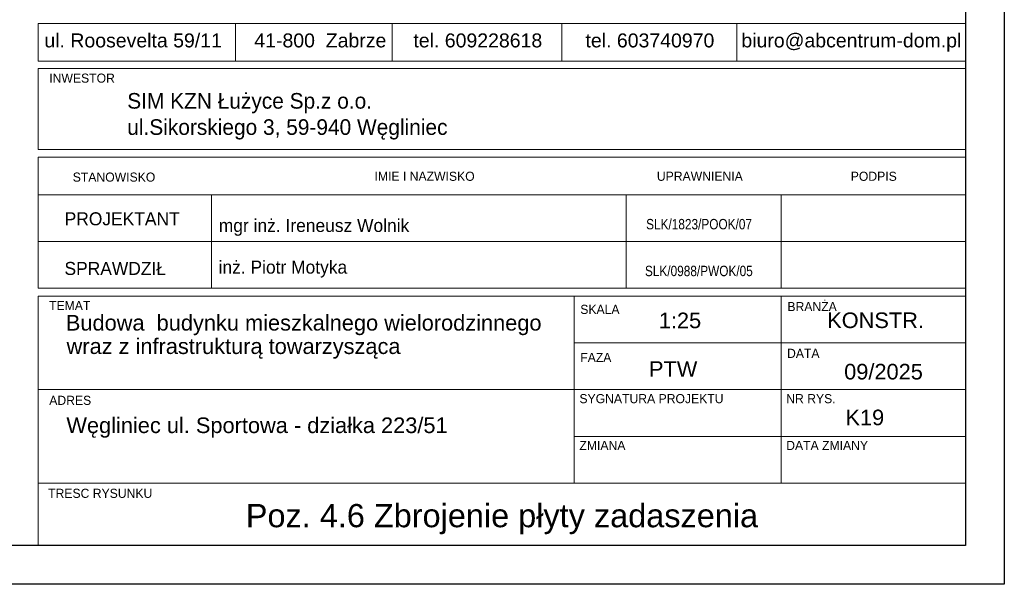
# Model space of a CAD drawing. Header units: millimetres. Extents: x 4862 to 12592, y -1539 to -726.
# Tile 38 of 40: x 12274 to 12592, y -1539 to -1356. Entities that reach past the tile are written whole.
import ezdxf
from ezdxf.enums import TextEntityAlignment as Align

# ---------------------------------------------------------------- set-up
doc = ezdxf.new("R2010")
doc.units = ezdxf.units.MM
doc.header["$LTSCALE"] = 25
doc.layers.add('$TD_AUDIT_GENERATED_(3680)', color=7, linetype='Continuous', lineweight=18)
doc.layers.add('A-TABELKA', color=7, linetype='Continuous', lineweight=18)
doc.layers.add('BA_ram', color=2, linetype='Continuous')
doc.layers.add('Warstwa 1', color=7, linetype='Continuous')
doc.styles.add('olo-2', font='arial.ttf')
doc.styles.add('olo1', font='ISI-ROMANS_PL.SHX', dxfattribs={"height": 18})
doc.styles.add('SN1', font='arial.ttf', dxfattribs={"height": 1})

msp = doc.modelspace()

# ---------------------------------------------------------------- linework, layer by layer
at = {"layer": '$TD_AUDIT_GENERATED_(3680)', "color": 7}
for p, q in [((12343.57, -1357.3), (12343.57, -1369.46)), ((12394.26, -1357.3), (12394.26, -1369.46)), ((12449.09, -1357.3), (12449.09, -1369.46)), ((12505.67, -1357.3), (12505.67, -1369.46)), ((12279.73, -1371.9), (12579.72, -1371.9)), ((12279.73, -1371.9), (12279.73, -1398.02)), ((12579.72, -1398.02), (12579.72, -1371.9)), ((12279.73, -1398.02), (12579.72, -1398.02)), ((12279.73, -1400.54), (12279.73, -1442.89)), ((12279.73, -1400.54), (12579.72, -1400.54)), ((12579.72, -1442.89), (12579.72, -1400.54)), ((12279.73, -1412.64), (12579.72, -1412.64)), ((12279.73, -1412.64), (12579.72, -1412.64)), ((12335.73, -1412.64), (12335.73, -1442.89)), ((12520.01, -1442.89), (12520.01, -1412.64)), ((12279.73, -1427.77), (12579.72, -1427.77)), ((12279.79, -1427.77), (12579.72, -1427.77)), ((12335.73, -1427.77), (12579.72, -1427.77)), ((12279.73, -1442.89), (12579.72, -1442.89)), ((12279.73, -1442.89), (12579.72, -1442.89)), ((12279.73, -1445.42), (12579.72, -1445.42)), ((12279.73, -1445.42), (12279.73, -1526.09)), ((12453.12, -1505.92), (12453.12, -1445.42)), ((12520.01, -1505.92), (12520.01, -1445.42)), ((12579.72, -1526.09), (12579.72, -1445.42)), ((12453.12, -1460.54), (12579.72, -1460.54)), ((12279.73, -1475.67), (12460.29, -1475.67)), ((12460.29, -1475.67), (12579.72, -1475.67)), ((12453.12, -1490.79), (12579.72, -1490.79)), ((12279.73, -1505.92), (12579.72, -1505.92)), ((12279.73, -1526.09), (12579.72, -1526.09))]:
    msp.add_line(p, q, dxfattribs=at)
at = {"layer": '$TD_AUDIT_GENERATED_(3680)', "color": 7, "ltscale": 100}
msp.add_line((12469.9, -1442.89), (12469.9, -1412.64), dxfattribs=at)
at = {"layer": '$TD_AUDIT_GENERATED_(3680)', "color": 7}
msp.add_lwpolyline([(12279.73, -1357.3), (12579.72, -1357.3), (12579.72, -1369.46), (12279.73, -1369.46)], close=True, dxfattribs=at)
at = {"layer": 'BA_ram', "color": 1}
msp.add_lwpolyline([(11342.22, -1538.59), (11342.22, -796.09), (12592.22, -796.09), (12592.22, -1538.59)], close=True, dxfattribs=at)
at = {"layer": 'BA_ram'}
msp.add_lwpolyline([(11392.22, -1526.09), (11392.22, -808.59), (12579.72, -808.59), (12579.72, -1526.09)], close=True, dxfattribs=at)

# ---------------------------------------------------------------- texts
at = {"layer": '$TD_AUDIT_GENERATED_(3680)', "color": 7, "style": 'olo1'}
for s, height, p in [('INWESTOR', 2.946, (12283.28, -1376.44)), ('STANOWISKO', 2.946, (12290.88, -1408.43)), ('IMIE I NAZWISKO', 2.9457, (12388.5, -1408.16)), ('UPRAWNIENIA', 2.9457, (12479.83, -1408.15)), ('PODPIS', 2.946, (12542.55, -1408.16)), ('PROJEKTANT', 4.208, (12288.27, -1422.54)), ('SPRAWDZIŁ', 4.208, (12288.21, -1438.59)), ('TEMAT', 2.946, (12283.22, -1449.95)), ('SKALA', 2.946, (12455.05, -1451.19)), ('BRANŻA', 2.946, (12522.05, -1450.29)), ('FAZA', 2.946, (12455.05, -1466.75)), ('DATA', 2.946, (12521.94, -1465.4)), ('ADRES', 2.946, (12283.28, -1480.59)), ('SYGNATURA PROJEKTU', 2.9457, (12454.78, -1480.04)), ('NR RYS.', 2.946, (12521.67, -1480.04)), ('ZMIANA', 2.946, (12454.78, -1495.17)), ('DATA ZMIANY', 2.9457, (12521.67, -1495.17)), ('TRESC RYSUNKU', 2.9457, (12282.91, -1510.65))]:
    msp.add_text(s, height=height, dxfattribs=at).set_placement(p)
at = {"layer": 'A-TABELKA', "color": 7, "linetype": 'Continuous'}
for s, height, style, p in [('SIM KZN Łużyce Sp.z o.o.', 5.0497, 'olo1', (12308.51, -1384.83)), ('ul.Sikorskiego 3, 59-940 Węgliniec', 5.0497, 'olo1', (12308.51, -1393.31)), ('mgr inż. Ireneusz Wolnik', 4.2081, 'olo1', (12338.13, -1424.69)), ('inż. Piotr Motyka', 4.2081, 'olo1', (12338.06, -1438.16)), ('Budowa  budynku mieszkalnego wielorodzinnego', 5.0419, 'olo-2', (12288.66, -1456.56)), ('wraz z infrastrukturą towarzysząca', 5.0419, 'olo-2', (12288.89, -1464.14)), ('09/2025', 5.042, 'olo-2', (12540.42, -1472.37)), ('Węgliniec ul. Sportowa - działka 223/51', 5.0419, 'olo-2', (12288.83, -1489.7))]:
    msp.add_text(s, height=height, dxfattribs=dict(at, style=style)).set_placement(p)
at = {"layer": 'A-TABELKA', "color": 7, "linetype": 'Continuous', "style": 'olo1', "width": 0.85}
for s, p in [('SLK/1823/POOK/07', (12493.48, -1422.1)), ('SLK/0988/PWOK/05', (12493.42, -1437.23))]:
    msp.add_text(s, height=3.3665, dxfattribs=at).set_placement(p, align=Align.MIDDLE)
at = {"layer": 'A-TABELKA', "color": 7, "linetype": 'Continuous', "style": 'olo-2'}
for s, height, p in [('1:25', 5.042, (12487.31, -1453.28)), ('KONSTR.', 5.042, (12550.58, -1453.23)), ('PTW', 5.042, (12485.1, -1468.98)), ('K19', 5.042, (12547.1, -1484.65)), ('Poz. 4.6 Zbrojenie płyty zadaszenia', 7.5144, (12429.72, -1517.32))]:
    msp.add_text(s, height=height, dxfattribs=at).set_placement(p, align=Align.MIDDLE)
at = {"layer": 'Warstwa 1', "color": 160, "style": 'SN1'}
msp.add_text('ul. Roosevelta 59/11      41-800  Zabrze     tel. 609228618        tel. 603740970     biuro@abcentrum-dom.pl', height=4.50867, dxfattribs=at).set_placement((12281.7, -1365.03))

doc.saveas('drawing.dxf')
